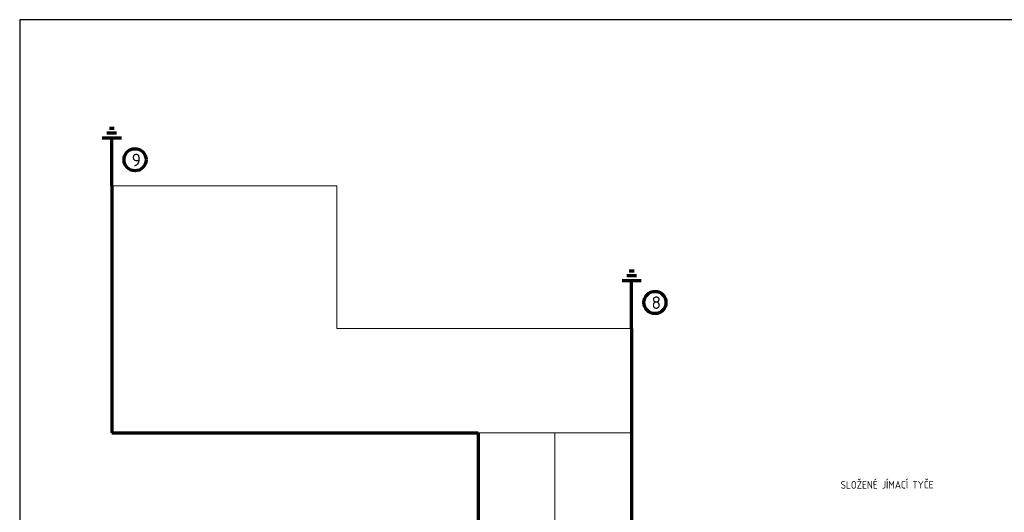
# Model space of a CAD drawing. Header units: metres. Extents: x 1211276 to 1295276, y 136379 to 195859.
# Tile 3 of 7: x 1211276 to 1252246, y 175389 to 195859. Entities that reach past the tile are written whole.
import ezdxf

# ---------------------------------------------------------------- set-up
doc = ezdxf.new("R2010")
doc.units = ezdxf.units.M
doc.header["$LTSCALE"] = 100
doc.layers.add('910-tenka', color=4, linetype='Continuous', lineweight=15)
doc.layers.add('Z-SDRUŽENÁ', color=6, linetype='Continuous', lineweight=70)
doc.layers.add('Z-VYPÍNAČE', color=2, linetype='Continuous')
doc.styles.add('ISOCPEUR', font='isocpeur.ttf')
doc.styles.add('ISOCPEUR_10', font='isocpeur.ttf', dxfattribs={"width": 0.9})

# ---------------------------------------------------------------- blocks, each defined once
blk = doc.blocks.new('ZEM')
at = {"layer": 'Z-SDRUŽENÁ'}
for p, q in [((15313, -1864856), (15313, -1864456)), ((15513, -1865056), (15513, -1864256)), ((15113, -1864756), (15113, -1864556)), ((17513, -1864656), (15513, -1864656))]:
    blk.add_line(p, q, dxfattribs=at)

msp = doc.modelspace()

# ---------------------------------------------------------------- linework, layer by layer
for p, q in [((1211276.4, 195859.5), (1211276.4, 136379.5)), ((1295276.4, 195859.5), (1211276.4, 195859.5))]:
    msp.add_line(p, q)
at = {"layer": '910-tenka', "color": 7}
for p, q in [((1230348.5, 178694), (1236738.5, 178694)), ((1233543.5, 178694), (1233543.5, 172394))]:
    msp.add_line(p, q, dxfattribs=at)
msp.add_lwpolyline([(1236738.5, 172394), (1236738.5, 183024), (1224468.5, 183024), (1224468.5, 188954), (1215108.5, 188954), (1215108.5, 178694), (1230348.5, 178694), (1230348.5, 172394)], dxfattribs=at)
at = {"layer": 'Z-SDRUŽENÁ'}
for p, q in [((1215108.5, 188954), (1215108.5, 178694)), ((1236738.5, 183024), (1236738.5, 172394)), ((1215108.5, 178694), (1230348.5, 178694)), ((1230348.5, 178694), (1230348.5, 172394))]:
    msp.add_line(p, q, dxfattribs=at)
at = {"layer": 'Z-SDRUŽENÁ', "color": 7}
for centre in [(1216077.4, 190037.5), (1237707.4, 184107.5)]:
    msp.add_circle(centre, 459.9, dxfattribs=at)

# ---------------------------------------------------------------- block references
at = {"layer": 'Z-SDRUŽENÁ', "rotation": 270}
for p in [(3079764.6, 206467), (3101394.6, 200537)]:
    msp.add_blockref('ZEM', p, dxfattribs=at)

# ---------------------------------------------------------------- texts
at = {"layer": 'Z-VYPÍNAČE', "style": 'ISOCPEUR'}
for s, p in [('9', (1215936.2, 189767.9)), ('8', (1237566.2, 183837.9))]:
    msp.add_text(s, height=522.8, rotation=0.15, dxfattribs=at).set_placement(p)
at = {"layer": 'Z-VYPÍNAČE', "insert": (1249301.5, 176693.1), "char_height": 313.706, "width": 7381.385, "attachment_point": 3, "rotation": 0.15, "style": 'ISOCPEUR_10'}
msp.add_mtext('SLOŽENÉ JÍMACÍ TYČE', dxfattribs=at)

doc.saveas('drawing.dxf')
